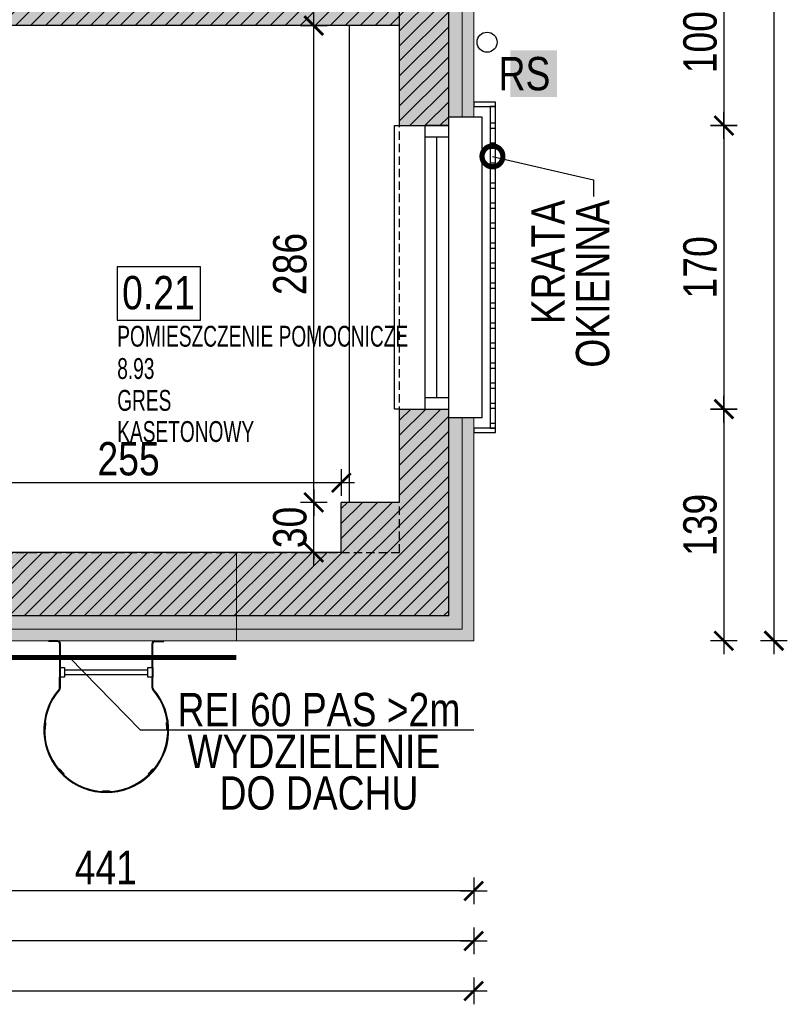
# Model space of a CAD drawing. Header units: millimetres. Extents: x 76192 to 88546, y 19309 to 25840.
# Tile 39 of 61: x 88086 to 88546, y 19309 to 19900. Entities that reach past the tile are written whole.
import ezdxf
from ezdxf import colors
from ezdxf.entities.mleader import LeaderData, LeaderLine
from ezdxf.math import Vec2, Vec3

# ---------------------------------------------------------------- set-up
doc = ezdxf.new("R2010")
doc.units = ezdxf.units.MM
doc.linetypes.add('DASHED', pattern=[0.75, 0.5, -0.25])
doc.linetypes.add('DASHED2', pattern=[0.375, 0.25, -0.125])
doc.layers.get('DEFPOINTS').update_dxf_attribs({"lineweight": 9})
for name, color, linetype in [('_HSA_HATCH_WYPEŁNIENIA_PRZEGRÓD', 205, 'Continuous'), ('_HSA_NUMERACJA POMIESZCZEN', 43, 'Continuous'), ('_HSA_OPIS', 43, 'Continuous'), ('_HSA_STOLARKA_ZEWNĘTRZNA', 132, 'Continuous'), ('_HSA_WIDOKOWE', 1, 'Continuous'), ('_HSA_WIDOKOWE_CIENKIE', 8, 'Continuous'), ('_HSA_WYM_100', 141, 'Continuous'), ('_HSA_ŚCIANY_CIENKIE', 2, 'Continuous'), ('_HSA_ŚCIANY_DZIAŁOWE', 6, 'Continuous'), ('_HSA_ŚCIANY_MUROWANE', 4, 'Continuous')]:
    doc.layers.add(name, color=color, linetype=linetype)
doc.layers.add('_HSA_IZOLACJA_TERMICZNA', color=2, linetype='Continuous', lineweight=5)
doc.layers.add('_HSA_NUMERACJA POMIESZCZEN POMOC', color=7, linetype='Continuous', true_color=0x38940a, plot=False)
doc.layers.add('_HSA_POWIERZCHNIA_UŻYTKOWA', color=115, linetype='DASHED', plot=False)
doc.layers.add('_HSA_WYDZIELENIA_POŻAROWE_60_MIN', color=7, linetype='DASHED2', true_color=0x1428e1)
doc.styles.add('ARIAL_100', font='Arial.ttf', dxfattribs={"width": 0.8, "height": 20})
doc.styles.add('ARIAL_50', font='Arial Narrow.ttf', dxfattribs={"width": 0.8, "height": 10})
doc.linetypes.add('BATTING', pattern='A,0.00254,-2.54,[134,ltypeshp.shx,S=2.54,R=0,X=-2.54,Y=0],-5.08,[134,ltypeshp.shx,S=2.54,R=180,X=2.54,Y=0],-2.54', length=10.16254)
doc.dimstyles.new('WYM_WEWN_100', dxfattribs={"dimtxt": 20, "dimasz": 2, "dimexe": 10, "dimexo": 0, "dimgap": 4, "dimtad": 1, "dimdec": 1, "dimrnd": 0.1, "dimtxsty": 'ARIAL_100', "dimblk": 'Wym-03', "dimcen": 0, "dimdle": 10, "dimse1": 1, "dimse2": 1, "dimclrt": 256, "dimazin": 2, "dimtfac": 1, "dimtdec": 1, "dimtix": 1, "dimtmove": 2, "dimatfit": 0, "dimfxl": 1, "dimtolj": 1, "dimtzin": 0, "dimarcsym": 0})

# ---------------------------------------------------------------- blocks, each defined once
blk = doc.blocks.new('drabina z koszem - widok z góry')
for p, q in [((-290.8, 0), (-344.8, 0)), ((-344.8, -5), (-344.8, 0)), ((290.8, 0), (344.8, 0)), ((344.8, 0), (344.8, 0)), ((344.8, -5), (344.8, 0)), ((-290.8, -5), (-344.8, -5)), ((-279.8, -16), (-279.8, -160)), ((-274.8, -160), (-274.8, -16)), ((274.8, -160), (274.8, -16)), ((279.8, -160), (279.8, -16)), ((290.8, -5), (344.8, -5)), ((-279.8, -160), (-279.8, -218)), ((-249.8, -175), (249.8, -175)), ((279.8, -160), (279.8, -218)), ((-279.8, -282.4), (-279.8, -218)), ((-274.8, -282.5), (-274.8, -218)), ((-249.8, -203), (249.8, -203)), ((274.8, -282.7), (274.8, -218)), ((279.8, -282.5), (279.8, -218))]:
    blk.add_line(p, q)
for points in [[(-274.8, -218), (-274.8, -160), (-249.8, -160), (-249.8, -218)], [(249.8, -218), (249.8, -160), (274.8, -160), (274.8, -218)], [(-366.7, -489.5), (-369.5, -529.4), (-364.5, -529.8), (-361.7, -489.9)], [(366.4, -489.5), (369.2, -529.4), (364.2, -529.8), (361.4, -489.9)], [(-283.4, -772.1), (-256.2, -801.3), (-252.5, -797.9), (-279.8, -768.7)], [(283.1, -772.1), (255.9, -801.3), (252.2, -797.9), (279.5, -768.7)], [(19.7, -903.9), (-20.3, -903.9), (-20.3, -898.9), (19.7, -898.9)]]:
    blk.add_lwpolyline(points, close=True)
for centre, radius, start, end in [((-290.8, -16), 16, 0, 90), ((290.8, -16), 16, 90, 180), ((-290.8, -16), 11, 0, 90), ((290.8, -16), 11, 90, 180), ((-0.1, -535.1), 374.5, 139.07707, 41.05691), ((-0.1, -535.1), 369.4, 139.19596, 41.03495), ((-289.8, -282.4), 10, 312.17486, 0), ((-289.8, -282.5), 15, 312.04868, 0), ((289.8, -282.7), 15, 180, 221.03495), ((289.8, -282.5), 10, 180, 221.05691)]:
    blk.add_arc(centre, radius, start, end)
blk = doc.blocks.new('*U227')
at = {"linetype": 'ByBlock', "ltscale": 10}
for p, q in [((0, 14), (170, 14)), ((0, 0), (0, 14)), ((7, 0), (7, 14)), ((163, 14), (163, 0)), ((170, 14), (170, 0)), ((7, 7), (163, 7)), ((0, 0), (170, 0))]:
    blk.add_line(p, q, dxfattribs=at)
blk = doc.blocks.new('kr')
for points in [[(7192.02, 8737), (7205.13, 8737), (7205.13, 8739.48), (7192.02, 8739.48)], [(7205.13, 8737), (7201.92, 8737), (7201.92, 8544.02), (7205.13, 8544.02)], [(7201.92, 8724.02), (7205.13, 8724.02), (7205.13, 8726.94), (7201.92, 8726.94)], [(7201.92, 8712.02), (7205.13, 8712.02), (7205.13, 8714.94), (7201.92, 8714.94)], [(7201.92, 8700.02), (7205.13, 8700.02), (7205.13, 8702.94), (7201.92, 8702.94)], [(7201.92, 8688.02), (7205.13, 8688.02), (7205.13, 8690.94), (7201.92, 8690.94)], [(7201.92, 8676.02), (7205.13, 8676.02), (7205.13, 8678.94), (7201.92, 8678.94)], [(7201.92, 8664.02), (7205.13, 8664.02), (7205.13, 8666.94), (7201.92, 8666.94)], [(7201.92, 8652.02), (7205.13, 8652.02), (7205.13, 8654.94), (7201.92, 8654.94)], [(7201.92, 8640.02), (7205.13, 8640.02), (7205.13, 8642.94), (7201.92, 8642.94)], [(7201.92, 8628.02), (7205.13, 8628.02), (7205.13, 8630.94), (7201.92, 8630.94)], [(7201.92, 8616.02), (7205.13, 8616.02), (7205.13, 8618.94), (7201.92, 8618.94)], [(7201.92, 8604.02), (7205.13, 8604.02), (7205.13, 8606.94), (7201.92, 8606.94)], [(7201.92, 8592.02), (7205.13, 8592.02), (7205.13, 8594.94), (7201.92, 8594.94)], [(7201.92, 8580.02), (7205.13, 8580.02), (7205.13, 8582.94), (7201.92, 8582.94)], [(7201.92, 8568.02), (7205.13, 8568.02), (7205.13, 8570.94), (7201.92, 8570.94)], [(7201.92, 8556.02), (7205.13, 8556.02), (7205.13, 8558.94), (7201.92, 8558.94)], [(7201.92, 8544.02), (7205.13, 8544.02), (7205.13, 8546.94), (7201.92, 8546.94)], [(7192.02, 8541.54), (7205.13, 8541.54), (7205.13, 8544.02), (7192.02, 8544.02)]]:
    blk.add_lwpolyline(points, close=True)
blk = doc.blocks.new('NUMERACJA_POMIESZCZEŃ_200')
blk.add_lwpolyline([(50, 31.85), (0, 31.85), (0, 0), (50, 0)], close=True)
at = {"style": 'ARIAL_100', "width": 0.8}
blk.add_attdef('OPIS_TABELKA', (2.96, 6.47), '', height=20, dxfattribs=at)
at = {"layer": '_HSA_NUMERACJA POMIESZCZEN POMOC', "style": 'ARIAL_50', "width": 0.8}
for tag, p in [('NAZWA', (0, -15.93)), ('POWIERZCHNIA', (0, -35.3)), ('POSADZKA', (0, -54.39)), ('SUFIT', (0, -73.08))]:
    blk.add_attdef(tag, p, '', height=12.5, dxfattribs=at)
blk = doc.blocks.new('_DotSmall')
at = {"color": 0, "linetype": 'ByBlock', "const_width": 0.5}
blk.add_lwpolyline([(-0.0625, 0, 1), (0.0625, 0, 1)], format="xyb", close=True, dxfattribs=at)
blk = doc.blocks.new('Wym-03')
for p, q in [((0, 4), (0, -4)), ((-4, 0), (4, 0))]:
    blk.add_line(p, q)
blk.add_lwpolyline([(-2.83, -2.83, 0.8, 0.8, 0), (2.83, 2.83, 0.05, 0.05, 0)], format="xyseb")
blk = doc.blocks.new('*D682')
at = {"layer": '_HSA_WYM_100', "color": 0, "lineweight": -2}
blk.add_line((88356.19, 19377.42), (87919.19, 19377.42), dxfattribs=at)
at = {"layer": 'DEFPOINTS', "color": 0}
for p in [(87917.19, 19527.42), (88358.19, 19527.42), (87917.19, 19377.42)]:
    blk.add_point(p, dxfattribs=at)
at = {"layer": '_HSA_WYM_100', "color": 0, "lineweight": -2, "xscale": 2, "yscale": 2, "zscale": 2, "rotation": 180}
blk.add_blockref('Wym-03', (87917.19, 19377.42), dxfattribs=at)
at = {"layer": '_HSA_WYM_100', "color": 0, "lineweight": -2, "xscale": 2, "yscale": 2, "zscale": 2}
blk.add_blockref('Wym-03', (88358.19, 19377.42), dxfattribs=at)
at = {"layer": '_HSA_WYM_100', "insert": (88137.69, 19391.47), "char_height": 20, "attachment_point": 5, "style": 'ARIAL_100'}
blk.add_mtext('\\A1;441', dxfattribs=at)
blk = doc.blocks.new('*D696')
at = {"layer": '_HSA_WYM_100', "color": 0, "lineweight": -2}
blk.add_line((88356.19, 19347.42), (86741.33, 19347.42), dxfattribs=at)
at = {"layer": 'DEFPOINTS', "color": 0}
for p in [(86739.33, 19527.42), (88358.19, 19527.42), (86739.33, 19347.42)]:
    blk.add_point(p, dxfattribs=at)
at = {"layer": '_HSA_WYM_100', "color": 0, "lineweight": -2, "xscale": 2, "yscale": 2, "zscale": 2, "rotation": 180}
blk.add_blockref('Wym-03', (86739.33, 19347.42), dxfattribs=at)
at = {"layer": '_HSA_WYM_100', "color": 0, "lineweight": -2, "xscale": 2, "yscale": 2, "zscale": 2}
blk.add_blockref('Wym-03', (88358.19, 19347.42), dxfattribs=at)
at = {"layer": '_HSA_WYM_100', "insert": (87548.76, 19363.44), "char_height": 20, "attachment_point": 5, "style": 'ARIAL_100'}
blk.add_mtext('\\A1;1618,9', dxfattribs=at)
blk = doc.blocks.new('*D698')
at = {"layer": '_HSA_WYM_100', "color": 0, "lineweight": -2}
blk.add_line((76433.33, 19317.42), (88356.19, 19317.42), dxfattribs=at)
at = {"layer": 'DEFPOINTS', "color": 0}
for p in [(76431.33, 19347.42), (88358.19, 19347.42), (88358.19, 19317.42)]:
    blk.add_point(p, dxfattribs=at)
at = {"layer": '_HSA_WYM_100', "color": 0, "lineweight": -2, "xscale": 2, "yscale": 2, "zscale": 2, "rotation": 180}
blk.add_blockref('Wym-03', (76431.33, 19317.42), dxfattribs=at)
at = {"layer": '_HSA_WYM_100', "color": 0, "lineweight": -2, "xscale": 2, "yscale": 2, "zscale": 2}
blk.add_blockref('Wym-03', (88358.19, 19317.42), dxfattribs=at)
at = {"layer": '_HSA_WYM_100', "insert": (82394.76, 19333.44), "char_height": 20, "attachment_point": 5, "style": 'ARIAL_100'}
blk.add_mtext('\\A1;11926,9', dxfattribs=at)
blk = doc.blocks.new('*D719')
at = {"layer": '_HSA_WYM_100', "color": 0, "lineweight": -2}
blk.add_line((88508.19, 19934.42), (88508.19, 19838.41), dxfattribs=at)
at = {"layer": 'DEFPOINTS', "color": 0}
for p in [(88343.19, 19936.42), (88343.19, 19836.41), (88508.19, 19836.41)]:
    blk.add_point(p, dxfattribs=at)
at = {"layer": '_HSA_WYM_100', "color": 0, "lineweight": -2, "xscale": 2, "yscale": 2, "zscale": 2}
for p, rotation in [((88508.19, 19936.42), 90), ((88508.19, 19836.41), 270)]:
    blk.add_blockref('Wym-03', p, dxfattribs=dict(at, rotation=rotation))
at = {"layer": '_HSA_WYM_100', "insert": (88493.97, 19886.42), "char_height": 20, "attachment_point": 5, "rotation": 90, "style": 'ARIAL_100'}
blk.add_mtext('\\A1;100', dxfattribs=at)
blk = doc.blocks.new('*D720')
at = {"layer": '_HSA_WYM_100', "color": 0, "lineweight": -2}
blk.add_line((88508.19, 19834.41), (88508.19, 19668.41), dxfattribs=at)
at = {"layer": 'DEFPOINTS', "color": 0}
for p in [(88343.19, 19836.41), (88343.19, 19666.41), (88508.19, 19666.41)]:
    blk.add_point(p, dxfattribs=at)
at = {"layer": '_HSA_WYM_100', "color": 0, "lineweight": -2, "xscale": 2, "yscale": 2, "zscale": 2}
for p, rotation in [((88508.19, 19836.41), 90), ((88508.19, 19666.41), 270)]:
    blk.add_blockref('Wym-03', p, dxfattribs=dict(at, rotation=rotation))
at = {"layer": '_HSA_WYM_100', "insert": (88493.97, 19751.41), "char_height": 20, "attachment_point": 5, "rotation": 90, "style": 'ARIAL_100'}
blk.add_mtext('\\A1;170', dxfattribs=at)
blk = doc.blocks.new('*D721')
at = {"layer": '_HSA_WYM_100', "color": 0, "lineweight": -2}
blk.add_line((88508.19, 19664.41), (88508.19, 19529.42), dxfattribs=at)
at = {"layer": 'DEFPOINTS', "color": 0}
for p in [(88343.19, 19666.41), (88358.19, 19527.42), (88508.19, 19527.42)]:
    blk.add_point(p, dxfattribs=at)
at = {"layer": '_HSA_WYM_100', "color": 0, "lineweight": -2, "xscale": 2, "yscale": 2, "zscale": 2}
for p, rotation in [((88508.19, 19666.41), 90), ((88508.19, 19527.42), 270)]:
    blk.add_blockref('Wym-03', p, dxfattribs=dict(at, rotation=rotation))
at = {"layer": '_HSA_WYM_100', "insert": (88493.97, 19596.92), "char_height": 20, "attachment_point": 5, "rotation": 90, "style": 'ARIAL_100'}
blk.add_mtext('\\A1;139', dxfattribs=at)
blk = doc.blocks.new('*D722')
at = {"layer": '_HSA_WYM_100', "color": 0, "lineweight": -2}
blk.add_line((88538.19, 23251.53), (88538.19, 19529.42), dxfattribs=at)
at = {"layer": 'DEFPOINTS', "color": 0}
for p in [(88358.19, 23253.53), (88358.19, 19527.42), (88538.19, 19527.42)]:
    blk.add_point(p, dxfattribs=at)
at = {"layer": '_HSA_WYM_100', "color": 0, "lineweight": -2, "xscale": 2, "yscale": 2, "zscale": 2}
for p, rotation in [((88538.19, 23253.53), 90), ((88538.19, 19527.42), 270)]:
    blk.add_blockref('Wym-03', p, dxfattribs=dict(at, rotation=rotation))
at = {"layer": '_HSA_WYM_100', "insert": (88522.17, 21390.48), "char_height": 20, "attachment_point": 5, "rotation": 90, "style": 'ARIAL_100'}
blk.add_mtext('\\A1;3726,1', dxfattribs=at)
blk = doc.blocks.new('*U798')
at = {"transparency": 33554559}
h = blk.add_hatch(color=256, dxfattribs=at)
h.dxf.hatch_style = 1
h.paths.add_polyline_path([(0, 53), (-200, 53), (-200, 0), (0, 0)])
at = {"linetype": 'DASHED2', "ltscale": 50, "const_width": 3}
blk.add_lwpolyline([(-200, -10), (0, -10)], dxfattribs=at)
at = {"layer": 'DEFPOINTS'}
blk.add_lwpolyline([(0, 53), (-200, 53), (-200, 0), (0, 0), (0, 53)], close=True, dxfattribs=at)
blk = doc.blocks.new('*D1170')
at = {"layer": '_HSA_WYM_100', "color": 0, "lineweight": -2}
blk.add_line((88025.81, 19622.28), (88276.81, 19622.28), dxfattribs=at)
at = {"layer": 'DEFPOINTS', "color": 0}
for p in [(88278.81, 19622.28), (88023.81, 19615.04), (88278.81, 19610.42)]:
    blk.add_point(p, dxfattribs=at)
at = {"layer": '_HSA_WYM_100', "color": 0, "lineweight": -2, "xscale": 2, "yscale": 2, "zscale": 2, "rotation": 180}
blk.add_blockref('Wym-03', (88023.81, 19622.28), dxfattribs=at)
at = {"layer": '_HSA_WYM_100', "color": 0, "lineweight": -2, "xscale": 2, "yscale": 2, "zscale": 2}
blk.add_blockref('Wym-03', (88278.81, 19622.28), dxfattribs=at)
at = {"layer": '_HSA_WYM_100', "insert": (88151.31, 19636.49), "char_height": 20, "attachment_point": 5, "style": 'ARIAL_100'}
blk.add_mtext('\\A1;255', dxfattribs=at)
blk = doc.blocks.new('*D1163')
at = {"layer": '_HSA_WYM_100', "color": 0, "lineweight": -2}
for p, q in [((88262.29, 19612.42), (88262.29, 19614.42)), ((88262.29, 19580.42), (88262.29, 19610.42)), ((88262.29, 19578.42), (88262.29, 19576.42))]:
    blk.add_line(p, q, dxfattribs=at)
at = {"layer": 'DEFPOINTS', "color": 0}
for p in [(88262.29, 19610.42), (88278.81, 19610.42), (88278.81, 19580.42)]:
    blk.add_point(p, dxfattribs=at)
at = {"layer": '_HSA_WYM_100', "color": 0, "lineweight": -2, "xscale": 2, "yscale": 2, "zscale": 2}
for p, rotation in [((88262.29, 19610.42), 270), ((88262.29, 19580.42), 90)]:
    blk.add_blockref('Wym-03', p, dxfattribs=dict(at, rotation=rotation))
at = {"layer": '_HSA_WYM_100', "insert": (88248.08, 19595.42), "char_height": 20, "attachment_point": 5, "rotation": 90, "style": 'ARIAL_100'}
blk.add_mtext('\\A1;30', dxfattribs=at)
blk = doc.blocks.new('*D1164')
at = {"layer": '_HSA_WYM_100', "color": 0, "lineweight": -2}
blk.add_line((88262.29, 19612.42), (88262.29, 19894.42), dxfattribs=at)
at = {"layer": 'DEFPOINTS', "color": 0}
for p in [(88262.29, 19896.42), (88283.81, 19896.42), (88278.81, 19610.42)]:
    blk.add_point(p, dxfattribs=at)
at = {"layer": '_HSA_WYM_100', "color": 0, "lineweight": -2, "xscale": 2, "yscale": 2, "zscale": 2}
for p, rotation in [((88262.29, 19896.42), 90), ((88262.29, 19610.42), 270)]:
    blk.add_blockref('Wym-03', p, dxfattribs=dict(at, rotation=rotation))
at = {"layer": '_HSA_WYM_100', "insert": (88248.08, 19753.42), "char_height": 20, "attachment_point": 5, "rotation": 90, "style": 'ARIAL_100'}
blk.add_mtext('\\A1;286', dxfattribs=at)

msp = doc.modelspace()

# ---------------------------------------------------------------- hatches: boundary and pattern name
at = {"layer": '_HSA_HATCH_WYPEŁNIENIA_PRZEGRÓD'}
h = msp.add_hatch(color=256, dxfattribs=at)
h.paths.add_polyline_path([(87908.74, 21358.65), (87928.74, 21358.65), (87928.74, 21344.65), (87908.74, 21344.65)], flags=16)
h.paths.add_polyline_path([(87908.74, 21316.2), (87928.74, 21316.2), (87928.74, 21302.2), (87908.74, 21302.2)], flags=16)
h.paths.add_polyline_path([(88313.81, 21127.88), (87901.81, 21127.88), (87901.81, 21195.11), (87886.81, 21195.11), (87886.81, 21074.05), (87901.81, 21074.05), (87901.81, 21112.88), (88313.81, 21112.88)])
h.paths.add_polyline_path([(87908.74, 20911.72), (87908.74, 20925.72), (87928.74, 20925.72), (87928.74, 20911.72)], flags=16)
h.paths.add_polyline_path([(87908.74, 20412), (87925.74, 20412), (87925.74, 20398), (87925.74, 20380.88), (88313.81, 20380.88), (88313.81, 20394.88), (87928.84, 20394.88), (87928.84, 20455.93), (87901.81, 20455.93), (87901.81, 20470.05), (87886.81, 20470.05), (87886.81, 20362.05), (87901.81, 20362.05), (87901.81, 20380.88), (87908.74, 20380.88), (87908.74, 20398)])
h.paths.add_polyline_path([(87908.74, 20419.22), (87908.74, 20433.22), (87925.74, 20433.22), (87925.74, 20419.22)], flags=16)
h.paths.add_polyline_path([(88030.4, 19892.85), (88050.4, 19892.85), (88050.4, 19878.85), (88030.4, 19878.85)], flags=16)
h.paths.add_polyline_path([(88030.4, 19873.19), (88050.4, 19873.19), (88050.4, 19859.19), (88030.4, 19859.19)], flags=16)
h.paths.add_polyline_path([(88030.4, 19851.62), (88050.4, 19851.62), (88050.4, 19837.62), (88030.4, 19837.62)], flags=16)
h.paths.add_polyline_path([(87706.81, 20039.88), (87706.81, 20024.88)])
h.paths.add_polyline_path([(87804.66, 19781.42), (87713.81, 19781.42), (87713.81, 19766.42), (87804.66, 19766.42)])
h.paths.add_polyline_path([(87886.81, 20835.05), (87901.81, 20835.05), (87901.81, 20873.38), (87908.74, 20873.38), (87908.74, 20890.5), (87908.74, 20904.5), (87928.74, 20904.5), (87928.74, 20890.5), (87928.74, 20872.38), (88313.81, 20872.38), (88313.81, 20888.38), (87931.84, 20888.38), (87931.84, 20943.43), (87901.81, 20943.43), (87901.81, 20963.05), (87886.81, 20963.05)])
h.paths.add_polyline_path([(87853.81, 21394.88), (87853.81, 21379.88), (87886.81, 21379.88), (87886.81, 21337.42), (87908.74, 21337.42), (87928.74, 21337.42), (87928.74, 21323.42), (87908.74, 21323.42), (87886.81, 21323.42), (87886.81, 21297.11), (87934.49, 21297.11), (87934.49, 21379.88), (88263.81, 21379.88), (88263.81, 21394.88), (87928.74, 21394.88), (87928.74, 21379.88), (87928.74, 21365.88), (87908.74, 21365.88), (87908.74, 21379.88), (87908.74, 21394.88)])
h.paths.add_polyline_path([(87751.81, 21379.88), (87751.81, 21394.88), (87706.81, 21394.88), (87706.81, 21468.86), (87691.81, 21468.86), (87691.81, 21312.01), (87706.81, 21312.01), (87706.81, 21379.88)])
h.paths.add_polyline_path([(87901.81, 20124.42), (87901.81, 20238.88), (87886.81, 20238.88), (87886.81, 20124.42)])
h.paths.add_polyline_path([(87901.81, 20589.05), (87901.81, 20733.05), (87886.81, 20733.05), (87886.81, 20589.05)])
h.paths.add_polyline_path([(87919.81, 19896.42), (87907.81, 19896.42), (87907.81, 19851.42), (87919.81, 19851.42)])
h.paths.add_polyline_path([(87886.81, 19911.42), (87926.81, 19911.42), (87926.81, 19935.95), (87916.48, 19935.95), (87896.48, 19935.95), (87896.48, 19949.95), (87916.48, 19949.95), (87926.81, 19949.95), (87926.81, 19975.26), (87907.81, 19975.26), (87907.81, 20039.88), (87886.92, 20039.88), (87886.92, 20024.88), (87886.81, 20024.88), (87886.81, 19969.6), (87896.48, 19969.6), (87916.48, 19969.6), (87916.48, 19955.6), (87896.48, 19955.6), (87886.81, 19955.6), (87886.81, 19928.37), (87896.48, 19928.37), (87916.48, 19928.37), (87916.48, 19914.37), (87896.48, 19914.37), (87886.81, 19914.37)])
h.paths.add_polyline_path([(88023.81, 19911.42), (88023.81, 19829.83), (88059.54, 19829.83), (88059.54, 19896.42), (88313.81, 19896.42), (88313.81, 19911.42)])
h.paths.add_polyline_path([(87801.81, 19896.42), (87789.81, 19896.42), (87789.81, 19851.42), (87801.81, 19851.42)])
h.paths.add_polyline_path([(88008.81, 19766.42), (88008.81, 19781.42), (87894.66, 19781.42), (87894.66, 19766.42)])
h = msp.add_hatch(color=256, dxfattribs=at)
h.paths.add_polyline_path([(88343.19, 19936.42), (88313.81, 19936.42), (88313.81, 19836.41), (88343.19, 19836.41), (88343.19, 19841.41), (88358.19, 19841.41), (88358.19, 19931.42), (88343.19, 19931.42)])
h.paths.add_polyline_path([(88343.19, 19666.41), (88313.81, 19666.41), (88313.81, 19610.42), (88278.81, 19610.42), (88278.81, 19580.42), (87917.19, 19580.42), (87917.19, 19527.42), (88358.19, 19527.42), (88358.19, 19661.41), (88343.19, 19661.41)])
h.paths.add_polyline_path([(87811.19, 19580.42), (87728.19, 19580.42), (87728.19, 19606.42), (87713.81, 19606.42), (87713.81, 19658.24), (87688.81, 19658.24), (87688.81, 19581.42), (87128.19, 19581.42), (87128.19, 19606.42), (87092.47, 19606.42), (87092.47, 19580.42), (86813.91, 19580.42), (86813.91, 19602), (86792.33, 19602), (86792.33, 19736.53), (86739.33, 19736.53), (86739.33, 19527.42), (87811.19, 19527.42)])
h.paths.add_polyline_path([(86792.33, 20365.53), (86739.33, 20365.53), (86739.33, 19896.53), (86792.33, 19896.53)])
h.paths.add_polyline_path([(86792.33, 20892.53), (86754.33, 20892.53), (86754.33, 20887.53), (86739.33, 20887.53), (86739.33, 20480.53), (86792.33, 20480.53)])
h.paths.add_polyline_path([(86792.33, 21112.41), (86739.33, 21112.41), (86739.33, 21015.53), (86754.33, 21015.53), (86754.33, 21010.53), (86792.33, 21010.53)])
h = msp.add_hatch(dxfattribs=at)
h.set_pattern_fill('ANSI31', color=256, scale=2, style=0)
h.set_pattern_definition([(45, (16933.797, 1317.1015), (-4.49012806, 4.49012806), [])])
h.paths.add_polyline_path([(88343.19, 19936.42), (88313.81, 19936.42), (88313.81, 19836.41), (88343.19, 19836.41)])
h.paths.add_polyline_path([(88343.19, 19666.41), (88313.81, 19666.41), (88313.81, 19610.42), (88278.81, 19610.42), (88278.81, 19580.42), (87917.19, 19580.42), (87917.19, 19542.42), (88343.19, 19542.42)])
h.paths.add_polyline_path([(87811.19, 19580.42), (87728.19, 19580.42), (87728.19, 19606.42), (87713.81, 19606.42), (87713.81, 19658.24), (87688.81, 19658.24), (87688.81, 19581.42), (87128.19, 19581.42), (87128.19, 19606.42), (87092.47, 19606.42), (87092.47, 19580.42), (86813.91, 19580.42), (86813.91, 19602), (86792.33, 19602), (86792.33, 19736.53), (86754.33, 19736.53), (86754.33, 19542.42), (87811.19, 19542.42)])
h.paths.add_polyline_path([(86792.33, 20365.53), (86754.33, 20365.53), (86754.33, 19896.53), (86792.33, 19896.53)])
h.paths.add_polyline_path([(86792.33, 20892.53), (86754.33, 20892.53), (86754.33, 20480.53), (86792.33, 20480.53)])
h.paths.add_polyline_path([(86792.33, 21112.41), (86754.33, 21112.41), (86754.33, 21010.53), (86792.33, 21010.53)])
h = msp.add_hatch(dxfattribs=at)
h.set_pattern_fill('ANSI31', color=256, scale=2, angle=-1e-13, style=0)
h.paths.add_polyline_path([(88023.81, 19658.24), (88008.81, 19658.24), (88008.81, 19580.42), (88023.81, 19580.42)])
h.paths.add_polyline_path([(88008.81, 19781.42), (87894.66, 19781.42), (87894.66, 19766.42), (88008.81, 19766.42), (88008.81, 19759.24), (88023.81, 19759.24), (88023.81, 19829.83), (88059.54, 19829.83), (88059.54, 19896.42), (88313.81, 19896.42), (88313.81, 19911.42), (87926.81, 19911.42), (87926.81, 19935.95), (87916.48, 19935.95), (87896.48, 19935.95), (87896.48, 19949.95), (87916.48, 19949.95), (87926.81, 19949.95), (87926.81, 19975.26), (87907.81, 19975.26), (87907.81, 20039.88), (87886.92, 20039.88), (87886.92, 20024.88), (87886.81, 20024.88), (87886.81, 19969.6), (87896.48, 19969.6), (87916.48, 19969.6), (87916.48, 19955.6), (87896.48, 19955.6), (87886.81, 19955.6), (87886.81, 19928.37), (87896.48, 19928.37), (87916.48, 19928.37), (87916.48, 19914.37), (87896.48, 19914.37), (87886.81, 19914.37), (87886.81, 19911.42), (87713.81, 19911.42), (87713.81, 19896.42), (87789.81, 19896.42), (87789.81, 19851.42), (87801.81, 19851.42), (87801.81, 19896.42), (87907.81, 19896.42), (87907.81, 19851.42), (87919.81, 19851.42), (87919.81, 19896.42), (88008.81, 19896.42)])
h.paths.add_polyline_path([(88030.4, 19837.62), (88030.4, 19851.62), (88050.4, 19851.62), (88050.4, 19837.62)], flags=16)
h.paths.add_polyline_path([(88030.4, 19859.19), (88030.4, 19873.19), (88050.4, 19873.19), (88050.4, 19859.19)], flags=16)
h.paths.add_polyline_path([(88030.4, 19878.85), (88030.4, 19892.85), (88050.4, 19892.85), (88050.4, 19878.85)], flags=16)
h.paths.add_polyline_path([(87804.66, 19766.42), (87804.66, 19781.42), (87713.81, 19781.42), (87713.81, 19766.42)], flags=17)

# ---------------------------------------------------------------- linework, layer by layer
at = {"layer": '_HSA_IZOLACJA_TERMICZNA', "linetype": 'BATTING', "ltscale": 0.1}
for p, q in [((88351.19, 19931.42), (88351.19, 19841.41)), ((88351.19, 19661.41), (88351.19, 19534.42)), ((87917.19, 19534.42), (88351.19, 19534.42))]:
    msp.add_line(p, q, dxfattribs=at)
at = {"layer": '_HSA_IZOLACJA_TERMICZNA', "ltscale": 0.1}
for p, q in [((88358.19, 19931.42), (88358.19, 19841.41)), ((88358.19, 19661.41), (88358.19, 19527.42)), ((87917.19, 19527.42), (88358.19, 19527.42))]:
    msp.add_line(p, q, dxfattribs=at)
at = {"layer": '_HSA_POWIERZCHNIA_UŻYTKOWA', "ltscale": 10}
msp.add_lwpolyline([(88313.81, 19896.42), (88059.54, 19896.42), (88059.54, 19829.83), (88023.81, 19829.83), (88023.81, 19580.42), (88313.81, 19580.42)], close=True, dxfattribs=at)
at = {"layer": '_HSA_WIDOKOWE'}
msp.add_line((88283.81, 19610.42), (88283.81, 19896.42), dxfattribs=at)
for points in [[(88343.19, 19661.41), (88363.19, 19661.41), (88363.19, 19841.41), (88343.19, 19841.41)], [(88313.81, 19666.41), (88310.81, 19666.41), (88310.81, 19836.41), (88313.81, 19836.41)]]:
    msp.add_lwpolyline(points, dxfattribs=at)
at = {"layer": '_HSA_WYDZIELENIA_POŻAROWE_60_MIN', "linetype": 'Continuous', "ltscale": 100}
msp.add_lwpolyline([(88115.95, 19517.42), (88158.24, 19474.05), (88358.19, 19474.05)], dxfattribs=at)
at = {"layer": '_HSA_ŚCIANY_CIENKIE'}
msp.add_circle((88366.19, 19886.42), 6, dxfattribs=at)
at = {"layer": '_HSA_ŚCIANY_DZIAŁOWE'}
msp.add_line((88313.81, 19896.42), (88059.54, 19896.42), dxfattribs=at)
at = {"layer": '_HSA_ŚCIANY_MUROWANE'}
for p, q in [((88313.81, 19836.41), (88313.81, 19936.42)), ((88343.19, 19836.41), (88343.19, 19936.42)), ((88313.81, 19836.41), (88343.19, 19836.41)), ((88313.81, 19666.41), (88343.19, 19666.41)), ((88313.81, 19610.42), (88313.81, 19666.41)), ((88343.19, 19542.42), (88343.19, 19666.41)), ((88313.81, 19610.42), (88278.81, 19610.42)), ((88278.81, 19580.42), (88278.81, 19610.42)), ((88278.81, 19580.42), (87917.19, 19580.42)), ((88343.19, 19542.42), (87917.19, 19542.42))]:
    msp.add_line(p, q, dxfattribs=at)

# ---------------------------------------------------------------- block references
at = {"layer": '_HSA_NUMERACJA POMIESZCZEN', "linetype": 'Continuous'}
msp.add_blockref('NUMERACJA_POMIESZCZEŃ_200', (88144.51, 19719.77), dxfattribs=at).add_auto_attribs({'SUFIT': 'KASETONOWY', 'POSADZKA': 'GRES', 'POWIERZCHNIA': '8.93', 'NAZWA': 'POMIESZCZENIE POMOCNICZE', 'OPIS_TABELKA': '0.21'})
at = {"layer": '_HSA_STOLARKA_ZEWNĘTRZNA', "xscale": -1, "rotation": 270}
msp.add_blockref('*U227', (88329.19, 19666.41), dxfattribs=at)
at = {"layer": '_HSA_WIDOKOWE', "xscale": 0.1, "yscale": 0.1, "zscale": 0.1}
msp.add_blockref('drabina z koszem - widok z góry', (88137.92, 19527.42), dxfattribs=at)
msp.add_blockref('drabina z koszem - widok z góry', (88137.92, 19527.42), dxfattribs=at)
at = {"layer": '_HSA_WIDOKOWE_CIENKIE', "ltscale": 10}
msp.add_blockref('kr', (81166.17, 11110.9), dxfattribs=at)
at = {"layer": '_HSA_WYDZIELENIA_POŻAROWE_60_MIN', "ltscale": 100}
msp.add_blockref('*U798', (88215.95, 19527.42), dxfattribs=at)

# ---------------------------------------------------------------- texts
at = {"layer": '_HSA_OPIS', "insert": (88404.16, 19877.58), "char_height": 20, "attachment_point": 3, "style": 'ARIAL_100', "bg_fill": 1, "box_fill_scale": 1.2, "bg_fill_color": 256, "bg_fill_true_color": 16777214, "bg_fill_transparency": 0}
msp.add_mtext_dynamic_manual_height_columns('RS', width=20, gutter_width=15, heights=[0], dxfattribs=at)
at = {"layer": '_HSA_WYDZIELENIA_POŻAROWE_60_MIN', "ltscale": 100, "insert": (88162.33, 19496.19), "char_height": 20, "width": 200, "attachment_point": 1, "line_spacing_factor": 0.75, "style": 'ARIAL_100'}
msp.add_mtext('\\pxqc; REI 60 PAS >2m\\PWYDZIELENIE\\P DO DACHU', dxfattribs=at)

# ---------------------------------------------------------------- dimensions: what is measured, and where the dimension line sits
at = {"layer": '_HSA_WYM_100'}
for p1, p2, distance, picture, middle in [((88358.19, 23253.53), (88358.19, 19527.42), 180, '*D722', (88522.17, 21390.48)), ((88278.81, 19580.42), (88278.81, 19610.42), 16.52, '*D1163', (88248.08, 19595.42)), ((88358.19, 19527.42), (86739.33, 19527.42), 180, '*D696', (87548.76, 19363.44)), ((88358.19, 19527.42), (87917.19, 19527.42), 150, '*D682', (88137.69, 19391.47)), ((76431.33, 19347.42), (88358.19, 19347.42), -30, '*D698', (82394.76, 19333.44))]:
    dim = msp.add_aligned_dim(p1=p1, p2=p2, distance=distance, dimstyle='WYM_WEWN_100', dxfattribs=at)
    dim.commit()
    dim.dimension.update_dxf_attribs({"geometry": picture, "text_midpoint": middle})
for base, p1, p2, angle, picture, middle in [((88508.19, 19836.41), (88343.19, 19936.42), (88343.19, 19836.41), 270, '*D719', (88493.97, 19886.42)), ((88262.29, 19896.42), (88278.81, 19610.42), (88283.81, 19896.42), 270, '*D1164', (88248.08, 19753.42)), ((88508.19, 19666.41), (88343.19, 19836.41), (88343.19, 19666.41), 270, '*D720', (88493.97, 19751.41)), ((88508.19, 19527.42), (88343.19, 19666.41), (88358.19, 19527.42), 270, '*D721', (88493.97, 19596.92)), ((88278.81, 19622.28), (88023.81, 19615.04), (88278.81, 19610.42), 180, '*D1170', (88151.31, 19636.49))]:
    dim = msp.add_linear_dim(base=base, p1=p1, p2=p2, angle=angle, dimstyle='WYM_WEWN_100', dxfattribs=at)
    dim.commit()
    dim.dimension.update_dxf_attribs({"geometry": picture, "text_midpoint": middle})

# ---------------------------------------------------------------- leaders
at = {"layer": '_HSA_OPIS'}
ml = msp.add_multileader_mtext('Standard', dxfattribs=at)
ml.set_content('KRATA\\POKIENNA', color=256, style='ARIAL_100')
ml.set_leader_properties()
ml.set_arrow_properties(name='DOTSMALL')
ml.build(insert=Vec2(0, 0))
ml.multileader.update_dxf_attribs({"text_right_attachment_type": 3, "dogleg_length": 10, "arrow_head_size": 25})
ctx = ml.context
ctx.base_point, ctx.char_height, ctx.arrow_head_size, ctx.plane_origin, ctx.plane_x_axis, ctx.plane_y_axis = Vec3(88402.96, 19965.29), 20, 25, Vec3(87577.05, 19332.43), Vec3(0, 1), Vec3(-1, 0)
ctx.right_attachment, ctx.text_align_type = 3, 2
notes = []
notes.append((ctx, [(0, (1, 1, 0), (88429.98, 20078.85), (0, -1), 10, [(0, [(88369.43, 20092.98)], 0, [])])]))
ctx.mtext.insert, ctx.mtext.text_direction, ctx.mtext.rotation, ctx.mtext.width, ctx.mtext.defined_height, ctx.mtext.alignment, ctx.mtext.line_spacing_factor = Vec3(88392.79, 20066.85), Vec3(0, 1), 1.570796, 329.0821, 173.28, 3, 0.8
ml = msp.add_multileader_mtext('Standard', dxfattribs=at)
ml.set_content('KRATA\\POKIENNA', color=256, style='ARIAL_100')
ml.set_leader_properties()
ml.set_arrow_properties(name='DOTSMALL')
ml.build(insert=Vec2(0, 0))
ml.multileader.update_dxf_attribs({"text_right_attachment_type": 3, "dogleg_length": 10, "arrow_head_size": 25})
ctx = ml.context
ctx.base_point, ctx.char_height, ctx.arrow_head_size, ctx.plane_origin, ctx.plane_x_axis, ctx.plane_y_axis = Vec3(88402.96, 19690.27), 20, 25, Vec3(87577.05, 19057.41), Vec3(0, 1), Vec3(-1, 0)
ctx.right_attachment, ctx.text_align_type = 3, 2
notes.append((ctx, [(0, (1, 1, 0), (88429.98, 19803.83), (0, -1), 10, [(0, [(88369.43, 19817.96)], 0, [])])]))
ctx.mtext.insert, ctx.mtext.text_direction, ctx.mtext.rotation, ctx.mtext.width, ctx.mtext.defined_height, ctx.mtext.alignment, ctx.mtext.line_spacing_factor = Vec3(88392.79, 19791.83), Vec3(0, 1), 1.570796, 329.0821, 173.28, 3, 0.8
for ctx, leaders in notes:
    for number, flags, end, landing, length, lines in leaders:
        leader = LeaderData()
        leader.index, (leader.has_last_leader_line, leader.has_dogleg_vector, leader.attachment_direction) = number, flags
        leader.last_leader_point, leader.dogleg_vector, leader.dogleg_length = Vec3(end), Vec3(landing), length
        for number, points, colour, breaks in lines:
            line = LeaderLine()
            line.index, line.vertices, line.color, line.breaks = number, Vec3.list(points), colors.encode_raw_color(colour), breaks
            leader.lines.append(line)
        ctx.leaders.append(leader)

doc.saveas('drawing.dxf')
